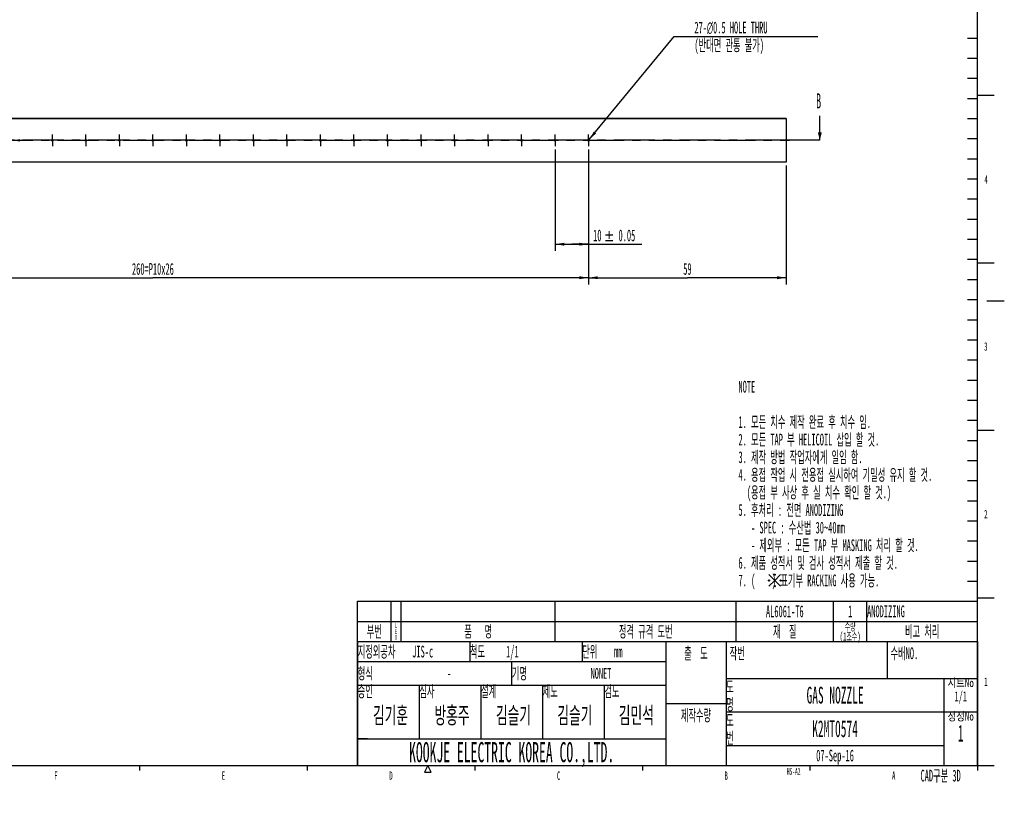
# Model space of a CAD drawing. Header units: millimetres. Extents: x 0 to 593, y 0 to 419.
# Tile 3 of 6: x 298 to 592, y 0 to 232. Entities that reach past the tile are written whole.
import ezdxf

# ---------------------------------------------------------------- set-up
doc = ezdxf.new("R2010")
doc.units = ezdxf.units.MM
doc.header["$LTSCALE"] = 32.67
doc.linetypes.add('CENTER', pattern=[0.6, 0.375, -0.075, 0.075, -0.075])
doc.layers.get('0').update_dxf_attribs({"linetype": 'CONTINUOUS'})
for name, color, linetype in [('02___PRT_ALL_AXES', 7, 'CONTINUOUS'), ('7_ALL_FEATURES', 7, 'CONTINUOUS'), ('DEFAULT_1', 7, 'CENTER')]:
    doc.layers.add(name, color=color, linetype=linetype)
doc.styles.get("Standard").update_dxf_attribs({"font": 'txt', "width": 0.5})
doc.styles.add('TEXTSTYLE_3', font='gdt', dxfattribs={"width": 0.5})
doc.styles.add('TEXTSTYLE_5', font='txt', dxfattribs={"width": 0.8})
doc.dimstyles.new('DIMSTYLE_11', dxfattribs={"dimtxt": 3.5, "dimasz": 2.76, "dimexe": 2, "dimexo": 1, "dimgap": 0.875, "dimtad": 1, "dimdec": 3, "dimdsep": 46, "dimtxsty": 'Standard', "dimblk": '_FILLED', "dimblk1": '_FILLED', "dimblk2": '_FILLED', "dimcen": 0.09, "dimadec": 3, "dimazin": 2, "dimtol": 1, "dimtp": 0.05, "dimtm": 0.05, "dimtfac": 1, "dimtdec": 3, "dimtofl": 0, "dimtmove": 0, "dimatfit": 3, "dimldrblk": '_FILLED', "dimfxl": 0, "dimtolj": 1, "dimarcsym": 0})
doc.dimstyles.new('DIMSTYLE_14', dxfattribs={"dimtxt": 3.5, "dimasz": 2.76, "dimexe": 2, "dimexo": 1, "dimtad": 1, "dimdec": 3, "dimdsep": 46, "dimtxsty": 'Standard', "dimblk": '_FILLED', "dimblk1": '_FILLED', "dimblk2": '_FILLED', "dimcen": 0.09, "dimadec": 3, "dimazin": 2, "dimtp": 0.05, "dimtm": 0.05, "dimtfac": 1, "dimtdec": 3, "dimtofl": 0, "dimtmove": 0, "dimatfit": 1, "dimldrblk": '_FILLED', "dimfxl": 0, "dimtolj": 1, "dimarcsym": 0})
doc.dimstyles.new('DIMSTYLE_4', dxfattribs={"dimtxt": 3.5, "dimasz": 2.76, "dimexe": 2, "dimexo": 1, "dimgap": 0.875, "dimtad": 1, "dimdec": 3, "dimdsep": 46, "dimtxsty": 'Standard', "dimblk": '_FILLED', "dimblk1": '_FILLED', "dimblk2": '_FILLED', "dimcen": 0.09, "dimadec": 3, "dimazin": 2, "dimtp": 0.5, "dimtm": 0.5, "dimtfac": 1, "dimtdec": 3, "dimtofl": 0, "dimtmove": 0, "dimatfit": 3, "dimldrblk": '_FILLED', "dimfxl": 0, "dimtolj": 1, "dimarcsym": 0})
doc.dimstyles.new('DIMSTYLE_9', dxfattribs={"dimtxt": 3.5, "dimasz": 2.76, "dimexe": 2, "dimexo": 1, "dimgap": 0.875, "dimtad": 1, "dimdec": 3, "dimdsep": 46, "dimtxsty": 'Standard', "dimblk": '_FILLED', "dimblk1": '_FILLED', "dimblk2": '_FILLED', "dimcen": 0.09, "dimadec": 3, "dimazin": 2, "dimtp": 0.3, "dimtm": 0.3, "dimtfac": 1, "dimtdec": 3, "dimtofl": 0, "dimtmove": 0, "dimatfit": 3, "dimldrblk": '_FILLED', "dimfxl": 0, "dimtolj": 1, "dimarcsym": 0})
doc.dimstyles.get("Standard").update_dxf_attribs({"dimtxt": 3.5, "dimasz": 2.76, "dimexe": 2, "dimexo": 1, "dimtad": 1, "dimdec": 3, "dimdsep": 46, "dimtxsty": 'Standard', "dimblk": '_FILLED', "dimblk1": '_FILLED', "dimblk2": '_FILLED', "dimcen": 0.09, "dimadec": 3, "dimazin": 2, "dimtol": 1, "dimtp": 0.05, "dimtm": 0.05, "dimtfac": 1, "dimtdec": 3, "dimtofl": 0, "dimtmove": 0, "dimatfit": 3, "dimldrblk": '_FILLED', "dimfxl": 0, "dimtolj": 1, "dimarcsym": 0})

# ---------------------------------------------------------------- blocks, each defined once
blk = doc.blocks.new('_FILLED')
at = {"color": 0, "linetype": 'ByBlock'}
blk.add_solid([(0, 0), (-1, 0.16), (-1, -0.16)], dxfattribs=at)
blk = doc.blocks.new('XSEC_FILLED')
at = {"color": 0, "linetype": 'ByBlock'}
blk.add_solid([(0, 0), (-1, 0.25), (-1, -0.25)], dxfattribs=at)
blk = doc.blocks.new('*D20')
at = {"color": 2, "linetype": 'Continuous'}
for p, q in [((467.95, 193.76), (467.95, 153.51)), ((526.95, 189.01), (526.95, 153.51)), ((467.95, 155.51), (497.45, 155.51)), ((526.95, 155.51), (497.45, 155.51))]:
    blk.add_line(p, q, dxfattribs=at)
at = {"color": 2, "linetype": 'Continuous', "xscale": 2.76, "yscale": 2.76, "zscale": 2.76, "rotation": 180}
blk.add_blockref('_FILLED', (467.95, 155.51), dxfattribs=at)
at = {"color": 2, "linetype": 'Continuous', "xscale": 2.76, "yscale": 2.76, "zscale": 2.76}
blk.add_blockref('_FILLED', (526.95, 155.51), dxfattribs=at)
at = {"color": 2, "linetype": 'Continuous', "insert": (497.45, 159.89), "char_height": 3.5, "width": 3.5, "attachment_point": 2, "line_spacing_factor": 0.9}
blk.add_mtext('59', dxfattribs=at)
blk = doc.blocks.new('*D21')
at = {"color": 2, "linetype": 'Continuous'}
for p, q in [((457.95, 193.76), (457.95, 163.51)), ((467.95, 193.76), (467.95, 163.51)), ((457.95, 165.51), (462.95, 165.51)), ((467.95, 165.51), (462.95, 165.51)), ((462.95, 165.51), (483.88, 165.51))]:
    blk.add_line(p, q, dxfattribs=at)
at = {"color": 2, "linetype": 'Continuous', "xscale": 2.76, "yscale": 2.76, "zscale": 2.76, "rotation": 180}
blk.add_blockref('_FILLED', (457.95, 165.51), dxfattribs=at)
at = {"color": 2, "linetype": 'Continuous', "xscale": 2.76, "yscale": 2.76, "zscale": 2.76}
blk.add_blockref('_FILLED', (467.95, 165.51), dxfattribs=at)
at = {"color": 2, "linetype": 'Continuous', "style": 'TEXTSTYLE_3'}
blk.add_text('`', height=3.5, dxfattribs=at).set_placement((472.8, 166.39))
at = {"color": 2, "linetype": 'Continuous', "width": 0.5}
for s, p in [('10', (469.3, 166.39)), ('0.05', (476.88, 166.39))]:
    blk.add_text(s, height=3.5, dxfattribs=at).set_placement(p)
blk = doc.blocks.new('*D22')
at = {"color": 2, "linetype": 'Continuous'}
for p, q in [((207.95, 193.76), (207.95, 153.51)), ((467.95, 193.76), (467.95, 153.51)), ((207.95, 155.51), (337.95, 155.51)), ((467.95, 155.51), (337.95, 155.51))]:
    blk.add_line(p, q, dxfattribs=at)
at = {"color": 2, "linetype": 'Continuous', "xscale": 2.76, "yscale": 2.76, "zscale": 2.76, "rotation": 180}
blk.add_blockref('_FILLED', (207.95, 155.51), dxfattribs=at)
at = {"color": 2, "linetype": 'Continuous', "xscale": 2.76, "yscale": 2.76, "zscale": 2.76}
blk.add_blockref('_FILLED', (467.95, 155.51), dxfattribs=at)
at = {"color": 2, "linetype": 'Continuous', "insert": (337.95, 159.89), "char_height": 3.5, "width": 17.5, "attachment_point": 2, "line_spacing_factor": 0.9}
blk.add_mtext('260=P10x26', dxfattribs=at)
blk = doc.blocks.new('*D25')
at = {"color": 2, "linetype": 'Continuous'}
for p, q in [((468.11, 196.71), (493.53, 227.51)), ((493.53, 227.51), (495.33, 227.51)), ((495.33, 227.51), (536.4, 227.51))]:
    blk.add_line(p, q, dxfattribs=at)
at = {"color": 2, "linetype": 'Continuous', "xscale": 2.76, "yscale": 2.76, "zscale": 2.76, "rotation": 230.4685960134}
blk.add_blockref('_FILLED', (468.11, 196.71), dxfattribs=at)
at = {"color": 2, "linetype": 'Continuous', "insert": (499.53, 231.89), "char_height": 3.5, "width": 32.6667, "attachment_point": 1, "line_spacing_factor": 0.9}
blk.add_mtext('27-\\fgdt;{\\fgdt;n}\\ftxt;0.5 HOLE THRU\\P(반대면 관통 불가)', dxfattribs=at)
blk = doc.blocks.new('NAME_BL4', base_point=(442.35, 28.54))
at = {"color": 2, "linetype": 'Continuous'}
for p, q in [((399, 18), (399, 21)), ((402, 18), (399, 18))]:
    blk.add_line(p, q, dxfattribs=at)
for s, height, width, p in [('NONET', 3.15, 0.5, (468.56, 35.92)), ('-', 3.15, 0.5, (425.71, 35.92)), ('김기훈', 5, 0.583333, (403.63, 22.5)), ('방홍주', 5, 0.583333, (421.96, 22.5)), ('김슬기', 5, 0.583333, (440.29, 22.5)), ('김슬기', 5, 0.583333, (458.63, 22.5)), ('김민석', 5, 0.583333, (476.96, 22.5))]:
    blk.add_text(s, height=height, dxfattribs=dict(at, width=width)).set_placement(p)
blk = doc.blocks.new('AB_BL5', base_point=(523.49, 65.22))
at = {"color": 2, "linetype": 'Continuous'}
for q in [(521.76, 66.94), (521.76, 63.5), (525.22, 66.95), (525.22, 63.5)]:
    blk.add_line((523.49, 65.22), q, dxfattribs=at)
for centre in [(521.77, 65.22), (523.49, 66.95), (525.22, 65.22), (523.49, 63.5)]:
    blk.add_circle(centre, 0.18, dxfattribs=at)

msp = doc.modelspace()

# ---------------------------------------------------------------- linework, layer by layer
at = {"color": 7, "linetype": 'Continuous'}
for p, q in [((584, 10), (584, 410)), ((399, 47), (584, 47)), ((399, 10), (399, 47)), ((25, 10), (584, 10))]:
    msp.add_line(p, q, dxfattribs=at)
at = {"color": 2, "linetype": 'Continuous'}
for p, q in [((581, 227), (584, 227)), ((581, 221), (584, 221)), ((581, 215), (584, 215)), ((581, 209), (584, 209)), ((584, 210), (589, 210)), ((581, 203), (584, 203)), ((581, 197), (584, 197)), ((581, 191), (584, 191)), ((581, 185), (584, 185)), ((581, 179), (584, 179)), ((581, 173), (584, 173)), ((581, 167), (584, 167)), ((581, 161), (584, 161)), ((584, 160), (589, 160)), ((581, 155), (584, 155)), ((581, 149), (584, 149)), ((592, 148.5), (586.7585, 148.5)), ((581, 143), (584, 143)), ((581, 137), (584, 137)), ((581, 131), (584, 131)), ((581, 125), (584, 125)), ((581, 119), (584, 119)), ((581, 113), (584, 113)), ((584, 110), (589, 110)), ((581, 107), (584, 107)), ((581, 101), (584, 101)), ((581, 95), (584, 95)), ((581, 89), (584, 89)), ((581, 83), (584, 83)), ((581, 77), (584, 77)), ((581, 71), (584, 71)), ((581, 65), (584, 65)), ((399, 47), (399, 59)), ((399, 59), (584, 59)), ((409, 47), (409, 59)), ((412, 47), (412, 59)), ((458, 47), (458, 59)), ((512, 47), (512, 59)), ((541, 47), (541, 59)), ((551, 47), (551, 59)), ((584, 60), (589, 60)), ((584, 47), (584, 59)), ((399, 53), (584, 53)), ((399, 47), (491, 47)), ((399, 47), (399, 41)), ((399, 47), (584, 47)), ((432.5, 47), (432.5, 41)), ((466, 47), (466, 41)), ((491, 47), (491, 41)), ((491, 47), (509, 47)), ((491, 47), (491, 10)), ((509, 47), (584, 47)), ((509, 47), (509, 36)), ((509, 47), (509, 10)), ((509, 47), (584, 47)), ((509, 47), (509, 36)), ((557, 47), (557, 36)), ((557, 47), (557, 36)), ((584, 47), (584, 36)), ((584, 47), (584, 36)), ((398.9978, 40.9967), (490.9978, 40.9967)), ((398.9978, 40.9967), (398.9978, 33.9967)), ((398.9993, 40.999), (490.9993, 40.999)), ((398.9993, 40.999), (398.9993, 33.999)), ((399, 41), (491, 41)), ((444.9978, 40.9967), (444.9978, 33.9967)), ((444.9993, 40.999), (444.9993, 33.999)), ((490.9978, 40.9967), (490.9978, 33.9967)), ((490.9993, 40.999), (490.9993, 33.999)), ((509, 36), (584, 36)), ((509, 36), (509, 10)), ((509, 36), (584, 36)), ((509, 36), (584, 36)), ((574, 36), (574, 10)), ((584, 36), (584, 10)), ((398.9978, 33.9967), (490.9978, 33.9967)), ((398.9993, 33.999), (490.9993, 33.999)), ((399, 34), (491, 34)), ((399, 34), (399, 18)), ((417.4, 34), (417.4, 18)), ((435.7912, 33.9868), (472.5912, 33.9868)), ((435.7912, 33.9868), (435.7912, 17.9868)), ((435.8, 34), (435.8, 18)), ((454.1912, 33.9868), (454.1912, 17.9868)), ((454.2, 34), (454.2, 18)), ((472.5912, 33.9868), (472.5912, 17.9868)), ((472.6, 34), (472.6, 18)), ((491, 34), (491, 18)), ((491, 28.5), (509, 28.5)), ((509, 26), (584, 26)), ((399, 18), (491, 18)), ((399, 18), (491, 18)), ((399, 18), (399, 10)), ((435.7912, 17.9868), (472.5912, 17.9868)), ((491, 18), (491, 10)), ((509, 16), (574, 16)), ((334, 10), (334, 8.5)), ((384, 10), (384, 8.5)), ((399, 10), (491, 10)), ((420, 10), (419, 8)), ((421, 8), (420, 10)), ((434, 10), (434, 8.5)), ((484, 10), (484, 8.5)), ((491, 10), (509, 10)), ((509, 10), (584, 10)), ((534, 10), (534, 8.5)), ((584, 10), (589, 10)), ((584, 10), (584, 8.5)), ((419, 8), (421, 8))]:
    msp.add_line(p, q, dxfattribs=at)
at = {"layer": '02___PRT_ALL_AXES', "color": 7, "linetype": 'Continuous'}
for p, q in [((526.9517, 203.0123), (120.4517, 203.0123)), ((526.9517, 190.0123), (120.4517, 190.0123))]:
    msp.add_line(p, q, dxfattribs=at)
at = {"layer": '02___PRT_ALL_AXES', "color": 7, "linetype": 'CENTER'}
for p, q in [((307.9517, 196.5123), (307.9517, 198.2623)), ((317.9517, 196.5123), (317.9517, 198.2623)), ((327.9517, 196.5123), (327.9517, 198.2623)), ((337.9517, 196.5123), (337.9517, 198.2623)), ((347.9517, 196.5123), (347.9517, 198.2623)), ((357.9517, 196.5123), (357.9517, 198.2623)), ((367.9517, 196.5123), (367.9517, 198.2623)), ((377.9517, 196.5123), (377.9517, 198.2623)), ((387.9517, 196.5123), (387.9517, 198.2623)), ((397.9517, 196.5123), (397.9517, 198.2623)), ((407.9517, 196.5123), (407.9517, 198.2623)), ((417.9517, 196.5123), (417.9517, 198.2623)), ((427.9517, 196.5123), (427.9517, 198.2623)), ((437.9517, 196.5123), (437.9517, 198.2623)), ((447.9517, 196.5123), (447.9517, 198.2623)), ((457.9517, 196.5123), (457.9517, 198.2623)), ((467.9517, 196.5123), (467.9517, 198.2623)), ((113.4517, 196.5123), (527.9517, 196.5123)), ((307.9517, 196.5123), (307.9517, 194.7623)), ((317.9517, 196.5123), (317.9517, 194.7623)), ((327.9517, 196.5123), (327.9517, 194.7623)), ((337.9517, 196.5123), (337.9517, 194.7623)), ((347.9517, 196.5123), (347.9517, 194.7623)), ((357.9517, 196.5123), (357.9517, 194.7623)), ((367.9517, 196.5123), (367.9517, 194.7623)), ((377.9517, 196.5123), (377.9517, 194.7623)), ((387.9517, 196.5123), (387.9517, 194.7623)), ((397.9517, 196.5123), (397.9517, 194.7623)), ((407.9517, 196.5123), (407.9517, 194.7623)), ((417.9517, 196.5123), (417.9517, 194.7623)), ((427.9517, 196.5123), (427.9517, 194.7623)), ((437.9517, 196.5123), (437.9517, 194.7623)), ((447.9517, 196.5123), (447.9517, 194.7623)), ((457.9517, 196.5123), (457.9517, 194.7623)), ((467.9517, 196.5123), (467.9517, 194.7623))]:
    msp.add_line(p, q, dxfattribs=at)
at = {"layer": '02___PRT_ALL_AXES', "color": 7, "linetype": 'Continuous'}
for centre in [(297.9517, 196.5123), (307.9517, 196.5123), (317.9517, 196.5123), (327.9517, 196.5123), (337.9517, 196.5123), (347.9517, 196.5123), (357.9517, 196.5123), (367.9517, 196.5123), (377.9517, 196.5123), (387.9517, 196.5123), (397.9517, 196.5123), (407.9517, 196.5123), (417.9517, 196.5123), (427.9517, 196.5123), (437.9517, 196.5123), (447.9517, 196.5123), (457.9517, 196.5123), (467.9517, 196.5123)]:
    msp.add_circle(centre, 0.25, dxfattribs=at)
at = {"layer": '7_ALL_FEATURES', "color": 7, "linetype": 'Continuous'}
for p, q in [((120.4517, 203.0123), (526.9517, 203.0123)), ((526.9517, 203.0123), (526.9517, 190.0123)), ((526.9517, 190.0123), (120.4517, 190.0123))]:
    msp.add_line(p, q, dxfattribs=at)
at = {"layer": 'DEFAULT_1', "color": 9, "linetype": 'CENTER'}
msp.add_line((526.9517, 196.5123), (114.4517, 196.5123), dxfattribs=at)
at = {"layer": 'DEFAULT_1', "color": 7, "linetype": 'CENTER'}
msp.add_line((536.9517, 196.5123), (526.9517, 196.5123), dxfattribs=at)

# ---------------------------------------------------------------- block references
at = {"color": 2, "linetype": 'Continuous'}
for name, p in [('AB_BL5', (523.4929, 65.2211)), ('NAME_BL4', (442.3543, 28.5375))]:
    msp.add_blockref(name, p, dxfattribs=at)

# ---------------------------------------------------------------- texts
at = {"color": 7, "linetype": 'Continuous', "insert": (535.8267, 210.5012), "char_height": 4.5, "width": 2.25, "attachment_point": 1, "line_spacing_factor": 0.9}
msp.add_mtext('B', dxfattribs=at)
at = {"color": 2, "linetype": 'Continuous'}
for s, insert, char_height, width, attachment_point, line_spacing_factor in [('4', (586.5813, 186.0843), 2.5, 1.25, 2, 0.9), ('3', (586.5, 136.25), 2.5, 1.25, 2, 0.9), ('NOTE\\P \\P1. 모든 치수 제작 완료 후 치수 임.\\P2. 모든 TAP 부 HELICOIL 삽입 할 것.\\P3. 제작 방법 작업자에게 일임 함.\\P4. 용접 작업 시 전용접 실시하여 기밀성 유지 할 것.\\P  (용접 부 사상 후 실 치수 확인 할 것.)\\P5. 후처리 : 전면 ANODIZING\\P   - SPEC : 수산법 30~40mm\\P   - 제외부 : 모든 TAP 부 MASKING 처리 할 것.\\P6. 제품 성적서 및 검사 성적서 제출 할 것.\\P7. (    ) 표기부 RACKING 사용 가능.', (512.6756, 124.74), 3.5, 64.166667, 1, 0.9), ('2', (586.5, 86.25), 2.5, 1.25, 2, 0.9), ('AL6061-T6', (526.5, 57.75), 3.5, 15.75, 2, 0.9), ('1', (546, 57.75), 3.5, 1.75, 2, 0.9), ('ANODIZING', (551.0625, 57.75), 3.5, 15.75, 1, 0.9), ('수량\\P(1조수)', (546, 52.75), 2.5, 6.666667, 2, 0.72), ('부번', (404, 51.75), 3.5, 4.083333, 2, 0.9), ('L\\PE\\PV', (410.5, 52.55), 1.5, 0.75, 2, 0.72), ('품   명', (435, 51.75), 3.5, 9.333333, 2, 0.9), ('정격 규격 도번', (485, 51.75), 3.5, 15.75, 2, 0.9), ('재  질', (526.5, 51.75), 3.5, 7.583333, 2, 0.9), ('비고 처리', (567.5, 51.75), 3.5, 9.916667, 2, 0.9), ('지정외공차    JIS-c', (399.0625, 45.75), 3.5, 25.958333, 1, 0.9), ('척도     1/1', (432.5625, 45.75), 3.5, 18.083333, 1, 0.9), ('단위    mm', (466.0625, 45.75), 3.5, 14.583333, 1, 0.9), ('출  도', (500, 45.25), 3.5, 7.583333, 2, 0.9), ('작번 ', (510.05, 45.25), 3.5, 5.833333, 1, 0.9), ('수배NO.', (558.05, 45.25), 3.5, 9.333333, 1, 0.9), ('형식', (399.0618, 39.249), 3.5, 4.083333, 1, 0.9), ('기명', (445.0618, 39.249), 3.5, 4.083333, 1, 0.9), ('도\\P명', (509, 35.25), 3.5, 2.041667, 1, 0.9), ('1', (586.5, 36.25), 2.5, 1.25, 2, 0.9), ('승인 ', (399.0625, 33.9219), 3.5, 5.833333, 1, 0.9), ('심사', (417.4625, 33.9219), 3.5, 4.083333, 1, 0.9), ('설계', (435.8625, 33.9219), 3.5, 4.083333, 1, 0.9), ('제도', (454.2625, 33.9219), 3.5, 4.083333, 1, 0.9), ('검도', (472.6625, 33.9219), 3.5, 4.083333, 1, 0.9), ('GAS NOZZLE', (541.5, 33.5), 5, 25, 2, 0.9), ('제작수량', (500, 26.75), 3.5, 8.166667, 2, 0.9), ('도\\P번', (509, 25.25), 3.5, 2.041667, 1, 0.9), ('K2MT0574', (541.5, 23.5), 5, 20, 2, 0.9), ('KOOKJE ELECTRIC KOREA CO.,LTD.', (445, 17), 6, 90, 2, 0.9), ('07-Sep-16', (541.5, 14.75), 3.5, 15.75, 2, 0.9), ('HS-A2', (529.1382, 9.2502), 2, 5, 2, 0.9), ('CAD구분 3D', (573, 8.75), 3.5, 14.583333, 2, 0.9), ('F', (309, 8.25), 2.5, 1.25, 2, 0.9), ('E', (359, 8.25), 2.5, 1.25, 2, 0.9), ('D', (409, 8.25), 2.5, 1.25, 2, 0.9), ('C', (459, 8.25), 2.5, 1.25, 2, 0.9), ('B', (509, 8.25), 2.5, 1.25, 2, 0.9), ('A', (559, 8.25), 2.5, 1.25, 2, 0.9)]:
    msp.add_mtext(s, dxfattribs=dict(at, insert=insert, char_height=char_height, width=width, attachment_point=attachment_point, line_spacing_factor=line_spacing_factor))
at = {"color": 2, "linetype": 'Continuous', "char_height": 2.5, "width": 8.666667, "attachment_point": 2, "line_spacing_factor": 0.9, "style": 'TEXTSTYLE_5'}
for s, insert in [('시트No\\P\\H3.0;{\\W0.5;1}{\\W0.5;/}{\\W0.5;1}', (579, 35.9219)), ('정정No\\P\\H5.0;{\\W0.5;1}', (579, 25.9219))]:
    msp.add_mtext(s, dxfattribs=dict(at, insert=insert))

# ---------------------------------------------------------------- dimensions: what is measured, and where the dimension line sits
at = {"color": 2, "linetype": 'Continuous'}
dim = msp.add_diameter_dim_2p(p1=(468.1108, 196.7051), p2=(467.7925, 196.3195), text='27-%%c<> HOLE THRU\\P(반대면 관통 불가)', dimstyle='DIMSTYLE_14', override={"dimtih": 1, "dimtoh": 1, "dimpost": '<>'}, dxfattribs=at)
dim.commit()
dim.dimension.update_dxf_attribs({"geometry": '*D25', "text_midpoint": (515.868, 227.5123), "dimtype": 163})
dim = msp.add_linear_dim(base=(207.9517, 155.5123), p1=(467.9517, 194.7623), p2=(207.9517, 194.7623), angle=180, text='<>=P10x26', dimstyle='DIMSTYLE_4', dxfattribs=at)
dim.commit()
dim.dimension.update_dxf_attribs({"geometry": '*D22', "text_midpoint": (337.9517, 155.5123), "dimtype": 160})
for base, p1, p2, dimstyle, picture, middle in [((457.9517, 165.5123), (467.9517, 194.7623), (457.9517, 194.7623), 'DIMSTYLE_11', '*D21', (476.5894, 165.5123)), ((467.9517, 155.5123), (526.9517, 190.0123), (467.9517, 194.7623), 'DIMSTYLE_9', '*D20', (497.4517, 155.5123))]:
    dim = msp.add_linear_dim(base=base, p1=p1, p2=p2, angle=180, dimstyle=dimstyle, dxfattribs=at)
    dim.commit()
    dim.dimension.update_dxf_attribs({"geometry": picture, "text_midpoint": middle, "dimtype": 160})

# ---------------------------------------------------------------- leaders
at = {"color": 7, "linetype": 'Continuous'}
msp.add_leader([(536.9517, 196.5123), (536.9517, 203.7512)], dimstyle='Standard', override={"dimasz": 2.4, "dimtad": 0, "dimldrblk": 'XSEC_FILLED'}, dxfattribs=at)

doc.saveas('drawing.dxf')
